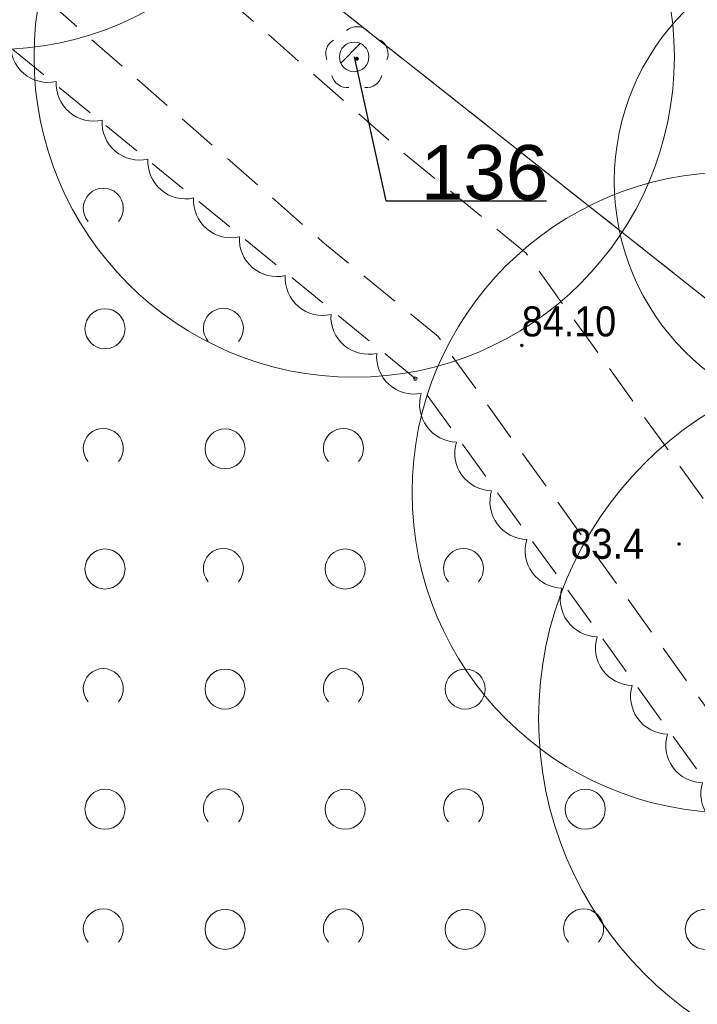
# Model space of a CAD drawing. Header units: metres. Extents: x 6540907 to 6541833, y 5893434 to 5894895.
# Tile 150 of 256: x 6541423 to 6541440, y 5893660 to 5893684. Entities that reach past the tile are written whole.
import ezdxf
from ezdxf import colors
from ezdxf.entities.mleader import LeaderData, LeaderLine
from ezdxf.enums import TextEntityAlignment as Align
from ezdxf.math import Vec2, Vec3

# ---------------------------------------------------------------- set-up
doc = ezdxf.new("R2010")
doc.units = ezdxf.units.M
doc.header["$MEASUREMENT"] = 0
for name, pattern in [('1.0_0.5', [1.5, 1, -0.5]), ('219-500', [0, 0]), ('egug-500', [1, 0.5, -0.5])]:
    doc.linetypes.add(name, pattern=pattern)
doc.layers.get('0').update_dxf_attribs({"color": 2, "linetype": 'CONTINUOUS', "lineweight": 5})
for name, color, linetype, lineweight in [('140-Punkty robocze', 251, 'CONTINUOUS', 9), ('218-kontur użytku gruntowego', 251, 'CONTINUOUS', 9), ('219-działka ewidencyjna', 152, 'CONTINUOUS', 18), ('chodnik', 251, 'CONTINUOUS', 9), ('drzewo liściaste', 251, 'CONTINUOUS', 9), ('pikieta naturalna', 251, 'CONTINUOUS', 9), ('pikieta naturalna-Atr2', 251, 'CONTINUOUS', 9), ('pikieta sztuczna', 251, 'CONTINUOUS', 9), ('pikieta sztuczna-Atr2', 251, 'CONTINUOUS', 9), ('z_g_TOPOLE_e3', 152, 'CONTINUOUS', 20), ('z_g_TOPOLE_out_E1', 12, 'CONTINUOUS', 20), ('zadrzewienie  zakrzewienie', 252, 'CONTINUOUS', 15)]:
    doc.layers.add(name, color=color, linetype=linetype, lineweight=lineweight)
doc.layers.add('z_i_masywy_grupy', color=7, linetype='CONTINUOUS', lineweight=13, true_color=0x7f926c)
doc.styles.add('Opisowy', font='arial.ttf')
doc.styles.get("Standard").update_dxf_attribs({"font": 'Arial', "width": 0.75})

# ---------------------------------------------------------------- blocks, each defined once
blk = doc.blocks.new('PW01')
at = {"linetype": 'Continuous', "lineweight": 13}
h = blk.add_hatch(color=0, dxfattribs=at)
edge = h.paths.add_edge_path()
edge.add_arc((0, 0), 0.045, 0, 360)
blk = doc.blocks.new('OTZK1')
at = {"color": 0, "linetype": 'Continuous'}
blk.add_circle((0, 0), 0.5, dxfattribs=at)
blk = doc.blocks.new('OTZK2')
at = {"color": 0, "linetype": 'Continuous'}
blk.add_arc((0, 0), 0.5, 318.85, 221.162, dxfattribs=at)
blk = doc.blocks.new('OP021')
at = {"linetype": 'Continuous', "lineweight": 13}
h = blk.add_hatch(color=0, dxfattribs=at)
edge = h.paths.add_edge_path()
edge.add_arc((0, 0), 0.05, 0, 360)
at = {"color": 0, "linetype": 'Continuous', "lineweight": 13}
for centre, start, end in [((0, 0.4), 49.272, 130.728), ((-0.38, 0.124), 121.308, 202.548), ((0.38, 0.124), 337.452, 58.692), ((-0.235, -0.324), 193.221, 274.871), ((0.235, -0.324), 265.129, 346.7789999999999)]:
    blk.add_arc(centre, 0.4, start, end, dxfattribs=at)
blk = doc.blocks.new('PIKIETA')
at = {"color": 0}
blk.add_circle((0, 0), 0.045, dxfattribs=at)
blk = doc.blocks.new('_None')
blk = doc.blocks.new('punkt')
h = blk.add_hatch()
h.set_pattern_fill('ANSI32', color=256, scale=0.2)
h.set_pattern_definition([(45, (-4781848.87, -5644337.08), (-1.347038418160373, 1.347038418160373), []), (45, (-4781847.971974, -5644337.08), (-1.347038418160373, 1.347038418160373), [])])
edge = h.paths.add_edge_path()
edge.add_arc((0, 0), 0.2429884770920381, 0, 360)
blk.add_circle((0, 0), 0.2429884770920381)

msp = doc.modelspace()

# ---------------------------------------------------------------- linework, layer by layer
at = {"layer": '218-kontur użytku gruntowego', "linetype": 'egug-500', "lineweight": 18, "flags": 128}
for points in [[(6541474.93, 5893649.98315408), (6541415.18, 5893697.22315408)], [(6541415.18, 5893697.22315408), (6541474.93, 5893649.98315408)]]:
    msp.add_lwpolyline(points, dxfattribs=at)
at = {"layer": '219-działka ewidencyjna', "linetype": '219-500', "lineweight": 18, "flags": 128}
msp.add_lwpolyline([(6541528.91, 5893607.30315408), (6541415.18, 5893697.22315408)], dxfattribs=at)
at = {"layer": 'chodnik', "linetype": '1.0_0.5', "lineweight": 18, "flags": 128}
msp.add_lwpolyline([(6541148.09, 5893710.203154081), (6541121.4, 5893696.703154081), (6541122.75, 5893694.81315408), (6541149.27, 5893707.44315408), (6541185.84, 5893721.06315408), (6541214.53, 5893724.55315408), (6541220.14, 5893724.06315408), (6541232.78, 5893720.54315408), (6541273.74, 5893698.72315408), (6541292.32, 5893691.73315408), (6541299.58, 5893690.08315408), (6541311.46, 5893689.823154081), (6541320.71, 5893691.52315408), (6541358.75, 5893703.01315408), (6541381.84, 5893702.76315408), (6541383.11, 5893702.283154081), (6541394.29, 5893699.46315408), (6541417.15, 5893690.50315408), (6541419.74, 5893688.413154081), (6541430.87, 5893678.663154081), (6541433.75, 5893676.30315408), (6541442.13, 5893664.703154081), (6541450.88, 5893651.85315408), (6541461.26, 5893638.50315408), (6541472.88, 5893627.113154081), (6541484.16, 5893618.953154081), (6541492.85, 5893614.033154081), (6541512, 5893607.15315408), (6541515.21, 5893606.55315408), (6541516.3, 5893609.15315408), (6541512.94, 5893609.993154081), (6541494.11, 5893616.77315408), (6541485.78, 5893621.47315408), (6541474.82, 5893629.413154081), (6541463.5, 5893640.50315408), (6541453.3, 5893653.613154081), (6541444.59, 5893666.42315408), (6541435.95, 5893678.38315408), (6541432.81, 5893680.953154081), (6541421.67, 5893690.71315408), (6541418.67, 5893693.12315408), (6541395.21, 5893702.323154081), (6541384.01, 5893705.14315408), (6541382.4, 5893705.76315408), (6541358.33, 5893706.01315408), (6541320.17, 5893694.50315408), (6541310.58, 5893692.44315408), (6541305.73, 5893692.42315408), (6541301.24, 5893692.62315408), (6541301.24, 5893692.62315408), (6541293.42, 5893694.87315408), (6541277.75, 5893700.703154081), (6541274.98, 5893701.48315408), (6541233.63, 5893723.15315408), (6541220.53, 5893727.12315408), (6541214.73, 5893727.19315408), (6541185.16, 5893724.01315408)], close=True, dxfattribs=at)
at = {"layer": 'z_g_TOPOLE_e3', "linetype": 'Continuous'}
msp.add_circle((6541444.15089545, 5893680.180744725), 6, dxfattribs=at)
at = {"layer": 'z_g_TOPOLE_out_E1', "linetype": 'Continuous'}
for centre, radius in [((6541422.660620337, 5893691.472608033), 8), ((6541431.652025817, 5893683.288461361), 8), ((6541441.10089545, 5893672.410744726), 8), ((6541445.26089545, 5893666.760744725), 9)]:
    msp.add_circle(centre, radius, dxfattribs=at)
at = {"layer": 'z_i_masywy_grupy', "linetype": 'Continuous'}
msp.add_lwpolyline([(6541444.750067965, 5893659.079758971, -0.5000000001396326), (6541443.871575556, 5893660.295592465, -0.5000000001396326), (6541442.993083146, 5893661.51142596, -0.5000000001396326), (6541442.114590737, 5893662.727259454, -0.5000000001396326), (6541441.236098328, 5893663.943092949, -0.5000000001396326), (6541440.357605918, 5893665.158926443, -0.5000000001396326), (6541439.479113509, 5893666.374759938, -0.5000000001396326), (6541438.6006211, 5893667.590593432, -0.5000000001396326), (6541437.72212869, 5893668.806426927, -0.5000000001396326), (6541436.843636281, 5893670.022260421, -0.5000000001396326), (6541435.965143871, 5893671.238093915, -0.4999999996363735), (6541435.086651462, 5893672.453927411, -0.5000000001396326), (6541434.208159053, 5893673.669760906, -0.4999999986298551), (6541433.329666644, 5893674.885594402, -0.4999999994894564), (6541432.217066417, 5893675.884837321, -0.4999999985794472), (6541431.073086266, 5893676.855048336, -0.4999999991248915), (6541429.929106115, 5893677.825259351, -0.5000000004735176), (6541428.785125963, 5893678.795470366, -0.5), (6541427.641145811, 5893679.76568138, -0.4999999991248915), (6541426.49716566, 5893680.735892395, -0.5000000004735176), (6541425.353185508, 5893681.70610341, -0.4999999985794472), (6541424.209205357, 5893682.676314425, -0.5), (6541423.065225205, 5893683.646525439, -0.4999999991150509)], format="xyb", dxfattribs=at)
at = {"layer": 'zadrzewienie  zakrzewienie', "linetype": '1.0_0.5', "lineweight": 18, "flags": 128}
msp.add_lwpolyline([(6541318.34, 5893663.73315408), (6541365.21, 5893661.93315408), (6541400.25, 5893649.71315408), (6541416.54, 5893642.43315408), (6541431.06, 5893618.613154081), (6541451.77, 5893599.913154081), (6541474.69, 5893569.413154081), (6541515.21, 5893606.55315408), (6541506.98, 5893607.71315408), (6541490.01, 5893614.65315408), (6541473.59, 5893625.21315408), (6541460.36, 5893637.54315408), (6541433.18, 5893675.25315408), (6541416.44, 5893688.93315408), (6541382.33, 5893701.533154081), (6541358.84, 5893701.62315408), (6541325.63, 5893691.72315408), (6541325.63, 5893691.72315408)], close=True, dxfattribs=at)

# ---------------------------------------------------------------- block references
at = {"layer": '140-Punkty robocze', "linetype": 'Continuous', "lineweight": 13}
msp.add_blockref('PIKIETA', (6541433.18, 5893675.25315408), dxfattribs=at)
at = {"layer": 'drzewo liściaste', "linetype": 'Continuous', "lineweight": 18}
msp.add_blockref('OP021', (6541431.72, 5893683.243154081), dxfattribs=at)
msp.add_blockref('OP021', (6541431.72, 5893683.243154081), dxfattribs=at)
msp.add_blockref('OP021', (6541431.72, 5893683.243154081), dxfattribs=at)
at = {"layer": 'pikieta naturalna', "linetype": 'Continuous', "lineweight": 13}
msp.add_blockref('PW01', (6541439.77, 5893671.12315408), dxfattribs=at)
at = {"layer": 'pikieta sztuczna', "linetype": 'Continuous', "lineweight": 13}
msp.add_blockref('PW01', (6541435.84, 5893676.08315408), dxfattribs=at)
at = {"layer": 'z_g_TOPOLE_out_E1', "linetype": 'Continuous', "xscale": 1.520278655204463, "yscale": 1.520278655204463, "zscale": 1.520278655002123}
msp.add_blockref('punkt', (6541431.652025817, 5893683.288461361), dxfattribs=at)
at = {"layer": 'zadrzewienie  zakrzewienie', "linetype": 'Continuous', "lineweight": 18}
for name, p in [('OTZK2', (6541425.384, 5893679.510154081)), ('OTZK2', (6541428.384, 5893676.510154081)), ('OTZK1', (6541425.426, 5893676.499154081)), ('OTZK2', (6541425.384, 5893673.510154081)), ('OTZK2', (6541431.384, 5893673.510154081)), ('OTZK1', (6541428.426, 5893673.499154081)), ('OTZK1', (6541425.426, 5893670.499154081)), ('OTZK2', (6541428.384, 5893670.510154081)), ('OTZK1', (6541431.426, 5893670.499154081)), ('OTZK2', (6541434.384, 5893670.510154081)), ('OTZK2', (6541425.384, 5893667.510154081)), ('OTZK1', (6541428.426, 5893667.499154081)), ('OTZK2', (6541431.384, 5893667.510154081)), ('OTZK1', (6541434.426, 5893667.499154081)), ('OTZK1', (6541425.426, 5893664.499154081)), ('OTZK2', (6541428.384, 5893664.510154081)), ('OTZK1', (6541431.426, 5893664.499154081)), ('OTZK2', (6541434.384, 5893664.510154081)), ('OTZK1', (6541437.426, 5893664.499154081)), ('OTZK2', (6541425.384, 5893661.510154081)), ('OTZK2', (6541431.384, 5893661.510154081)), ('OTZK2', (6541437.384, 5893661.510154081)), ('OTZK1', (6541428.426, 5893661.499154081)), ('OTZK1', (6541434.426, 5893661.499154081)), ('OTZK1', (6541440.426, 5893661.499154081))]:
    msp.add_blockref(name, p, dxfattribs=at)

# ---------------------------------------------------------------- texts
at = {"layer": 'pikieta naturalna-Atr2', "width": 0.9}
msp.add_text('83.4', height=0.75, dxfattribs=at).set_placement((6541437.06, 5893670.75315408))
at = {"layer": 'pikieta sztuczna-Atr2', "width": 0.9}
msp.add_text('84.10', height=0.75, dxfattribs=at).set_placement((6541435.84, 5893676.08315408), align=Align.BOTTOM_LEFT)

# ---------------------------------------------------------------- leaders
at = {"layer": 'z_g_TOPOLE_out_E1', "linetype": 'Continuous'}
ml = msp.add_multileader_mtext('Standard', dxfattribs=at)
ml.set_content('136', color=256, style='Opisowy')
ml.set_leader_properties()
ml.set_arrow_properties(name='NONE')
ml.build(insert=Vec2(0, 0))
ml.multileader.update_dxf_attribs({"has_dogleg": 0, "text_left_attachment_type": 6, "text_right_attachment_type": 5, "text_top_attachment_type": 0, "text_bottom_attachment_type": 0, "dogleg_length": 1.91433062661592, "arrow_head_size": 7.005444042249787})
ctx = ml.context
ctx.base_point, ctx.char_height, ctx.arrow_head_size, ctx.landing_gap_size, ctx.plane_origin, ctx.plane_x_axis, ctx.plane_y_axis = Vec3(6541432.440684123, 5893679.696059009), 1.368250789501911, 7.005444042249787, 0.8756805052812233, Vec3(6541425.06956525, 5893675.311995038), Vec3(1, -1.49998432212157e-15), Vec3(1.49998432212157e-15, 1)
ctx.left_attachment, ctx.right_attachment, ctx.attachment_type = 6, 5, 2
notes = []
notes.append((ctx, [(1, (1, 1, 0), (6541429.400126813, 5893679.696059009), (1, -1.49998432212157e-15), 3.040557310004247, [(0, [(6541431.652025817, 5893683.288461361), (6541432.440684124, 5893679.696059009), (6541432.440684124, 5893679.696059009), (6541432.440684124, 5893679.696059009), (6541432.440684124, 5893679.696059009), (6541432.440684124, 5893679.696059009), (6541432.440684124, 5893679.696059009), (6541432.440684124, 5893679.696059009), (6541432.440684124, 5893679.696059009), (6541432.440684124, 5893679.696059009), (6541432.440684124, 5893679.696059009), (6541432.440684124, 5893679.696059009), (6541432.440684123, 5893679.696059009), (6541432.440684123, 5893679.696059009), (6541432.440684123, 5893679.696059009), (6541432.440684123, 5893679.696059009), (6541432.440684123, 5893679.696059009), (6541432.440684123, 5893679.696059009), (6541432.440684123, 5893679.696059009), (6541432.440684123, 5893679.696059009), (6541432.440684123, 5893679.696059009), (6541432.440684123, 5893679.696059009), (6541432.440684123, 5893679.696059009), (6541432.440684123, 5893679.696059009), (6541432.440684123, 5893679.696059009), (6541432.440684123, 5893679.696059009), (6541432.440684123, 5893679.696059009), (6541432.440684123, 5893679.696059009), (6541432.440684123, 5893679.696059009), (6541432.440684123, 5893679.696059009), (6541432.440684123, 5893679.696059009), (6541432.440684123, 5893679.696059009), (6541432.440684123, 5893679.696059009), (6541432.440684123, 5893679.696059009), (6541432.440684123, 5893679.696059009), (6541432.440684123, 5893679.696059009), (6541432.440684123, 5893679.696059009), (6541432.440684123, 5893679.696059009), (6541432.440684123, 5893679.696059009), (6541432.440684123, 5893679.696059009), (6541432.440684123, 5893679.696059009), (6541432.440684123, 5893679.696059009), (6541432.440684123, 5893679.696059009), (6541432.440684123, 5893679.696059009), (6541432.440684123, 5893679.696059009), (6541432.440684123, 5893679.696059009), (6541432.440684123, 5893679.696059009), (6541432.440684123, 5893679.696059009), (6541432.440684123, 5893679.696059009), (6541432.440684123, 5893679.696059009), (6541432.440684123, 5893679.696059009), (6541432.440684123, 5893679.696059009), (6541432.440684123, 5893679.696059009), (6541432.440684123, 5893679.696059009), (6541432.440684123, 5893679.696059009), (6541432.440684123, 5893679.696059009), (6541432.440684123, 5893679.696059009), (6541432.440684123, 5893679.696059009), (6541432.440684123, 5893679.696059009), (6541432.440684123, 5893679.696059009), (6541432.440684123, 5893679.696059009), (6541432.440684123, 5893679.696059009), (6541432.440684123, 5893679.696059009), (6541432.440684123, 5893679.696059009), (6541432.440684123, 5893679.696059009), (6541432.440684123, 5893679.696059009), (6541432.440684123, 5893679.696059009), (6541432.440684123, 5893679.696059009), (6541432.440684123, 5893679.696059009), (6541432.440684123, 5893679.696059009), (6541432.440684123, 5893679.696059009), (6541432.440684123, 5893679.696059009), (6541432.440684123, 5893679.696059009), (6541432.440684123, 5893679.696059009), (6541432.440684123, 5893679.696059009), (6541432.440684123, 5893679.696059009), (6541432.440684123, 5893679.696059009), (6541432.440684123, 5893679.696059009), (6541432.440684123, 5893679.696059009), (6541432.440684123, 5893679.696059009), (6541432.440684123, 5893679.696059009), (6541432.440684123, 5893679.696059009), (6541432.440684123, 5893679.696059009), (6541432.440684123, 5893679.696059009), (6541432.440684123, 5893679.696059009), (6541432.440684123, 5893679.696059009), (6541432.440684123, 5893679.696059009), (6541432.440684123, 5893679.696059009), (6541432.440684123, 5893679.696059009), (6541432.440684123, 5893679.696059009), (6541432.440684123, 5893679.696059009), (6541432.440684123, 5893679.696059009), (6541432.440684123, 5893679.696059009), (6541432.440684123, 5893679.696059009), (6541432.440684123, 5893679.696059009), (6541432.440684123, 5893679.696059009), (6541432.440684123, 5893679.696059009), (6541432.440684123, 5893679.696059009), (6541432.440684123, 5893679.696059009), (6541432.440684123, 5893679.696059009), (6541432.440684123, 5893679.696059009), (6541432.440684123, 5893679.696059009), (6541432.440684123, 5893679.696059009), (6541432.440684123, 5893679.696059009), (6541432.440684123, 5893679.696059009), (6541432.440684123, 5893679.696059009), (6541432.440684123, 5893679.696059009), (6541432.440684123, 5893679.696059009), (6541432.440684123, 5893679.696059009), (6541432.440684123, 5893679.696059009), (6541432.440684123, 5893679.696059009), (6541432.440684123, 5893679.696059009), (6541432.440684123, 5893679.696059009), (6541432.440684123, 5893679.696059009), (6541432.440684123, 5893679.696059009), (6541432.440684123, 5893679.696059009), (6541432.440684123, 5893679.696059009), (6541432.440684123, 5893679.696059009), (6541432.440684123, 5893679.696059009), (6541432.440684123, 5893679.696059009), (6541432.440684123, 5893679.696059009), (6541432.440684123, 5893679.696059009), (6541432.440684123, 5893679.696059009), (6541432.440684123, 5893679.696059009), (6541432.440684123, 5893679.696059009), (6541432.440684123, 5893679.696059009), (6541432.440684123, 5893679.696059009), (6541432.440684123, 5893679.696059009)], 256, [])])]))
ctx.mtext.insert, ctx.mtext.text_direction, ctx.mtext.rotation, ctx.mtext.flow_direction = Vec3(6541433.316364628, 5893681.088576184), Vec3(1, -1.49998432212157e-15), -1.49998432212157e-15, 5
ml = msp.add_multileader_mtext('Standard', dxfattribs=at)
ml.set_content('138', color=256, style='Opisowy')
ml.set_leader_properties()
ml.set_arrow_properties(name='NONE')
ml.build(insert=Vec2(0, 0))
ml.multileader.update_dxf_attribs({"has_dogleg": 0, "text_left_attachment_type": 6, "text_right_attachment_type": 5, "text_top_attachment_type": 0, "text_bottom_attachment_type": 0, "dogleg_length": 1.91433062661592, "arrow_head_size": 7.005444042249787})
ctx = ml.context
ctx.base_point, ctx.char_height, ctx.arrow_head_size, ctx.landing_gap_size, ctx.plane_origin, ctx.plane_x_axis, ctx.plane_y_axis = Vec3(6541441.889553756, 5893668.818342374), 1.368250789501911, 7.005444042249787, 0.8756805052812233, Vec3(6541434.518434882, 5893664.434278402), Vec3(1, -1.49998432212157e-15), Vec3(1.49998432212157e-15, 1)
ctx.left_attachment, ctx.right_attachment, ctx.attachment_type = 6, 5, 2
notes.append((ctx, [(1, (1, 1, 0), (6541438.848996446, 5893668.818342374), (1, -1.49998432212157e-15), 3.040557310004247, [(0, [(6541441.10089545, 5893672.410744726), (6541441.889553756, 5893668.818342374), (6541441.889553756, 5893668.818342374), (6541441.889553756, 5893668.818342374), (6541441.889553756, 5893668.818342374), (6541441.889553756, 5893668.818342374), (6541441.889553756, 5893668.818342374), (6541441.889553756, 5893668.818342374), (6541441.889553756, 5893668.818342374), (6541441.889553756, 5893668.818342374), (6541441.889553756, 5893668.818342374), (6541441.889553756, 5893668.818342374), (6541441.889553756, 5893668.818342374), (6541441.889553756, 5893668.818342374), (6541441.889553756, 5893668.818342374), (6541441.889553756, 5893668.818342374), (6541441.889553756, 5893668.818342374), (6541441.889553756, 5893668.818342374), (6541441.889553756, 5893668.818342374), (6541441.889553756, 5893668.818342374), (6541441.889553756, 5893668.818342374), (6541441.889553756, 5893668.818342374), (6541441.889553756, 5893668.818342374), (6541441.889553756, 5893668.818342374), (6541441.889553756, 5893668.818342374), (6541441.889553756, 5893668.818342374), (6541441.889553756, 5893668.818342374), (6541441.889553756, 5893668.818342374), (6541441.889553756, 5893668.818342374), (6541441.889553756, 5893668.818342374), (6541441.889553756, 5893668.818342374), (6541441.889553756, 5893668.818342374), (6541441.889553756, 5893668.818342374), (6541441.889553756, 5893668.818342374), (6541441.889553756, 5893668.818342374), (6541441.889553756, 5893668.818342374), (6541441.889553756, 5893668.818342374), (6541441.889553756, 5893668.818342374), (6541441.889553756, 5893668.818342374), (6541441.889553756, 5893668.818342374), (6541441.889553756, 5893668.818342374), (6541441.889553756, 5893668.818342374), (6541441.889553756, 5893668.818342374), (6541441.889553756, 5893668.818342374), (6541441.889553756, 5893668.818342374), (6541441.889553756, 5893668.818342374), (6541441.889553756, 5893668.818342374), (6541441.889553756, 5893668.818342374), (6541441.889553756, 5893668.818342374), (6541441.889553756, 5893668.818342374), (6541441.889553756, 5893668.818342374), (6541441.889553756, 5893668.818342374), (6541441.889553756, 5893668.818342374), (6541441.889553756, 5893668.818342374), (6541441.889553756, 5893668.818342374), (6541441.889553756, 5893668.818342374), (6541441.889553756, 5893668.818342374), (6541441.889553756, 5893668.818342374), (6541441.889553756, 5893668.818342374), (6541441.889553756, 5893668.818342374), (6541441.889553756, 5893668.818342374), (6541441.889553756, 5893668.818342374), (6541441.889553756, 5893668.818342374), (6541441.889553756, 5893668.818342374), (6541441.889553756, 5893668.818342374), (6541441.889553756, 5893668.818342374), (6541441.889553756, 5893668.818342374), (6541441.889553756, 5893668.818342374), (6541441.889553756, 5893668.818342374), (6541441.889553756, 5893668.818342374), (6541441.889553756, 5893668.818342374), (6541441.889553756, 5893668.818342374), (6541441.889553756, 5893668.818342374), (6541441.889553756, 5893668.818342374), (6541441.889553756, 5893668.818342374), (6541441.889553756, 5893668.818342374), (6541441.889553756, 5893668.818342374), (6541441.889553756, 5893668.818342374), (6541441.889553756, 5893668.818342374), (6541441.889553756, 5893668.818342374), (6541441.889553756, 5893668.818342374), (6541441.889553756, 5893668.818342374), (6541441.889553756, 5893668.818342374), (6541441.889553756, 5893668.818342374), (6541441.889553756, 5893668.818342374), (6541441.889553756, 5893668.818342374), (6541441.889553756, 5893668.818342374), (6541441.889553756, 5893668.818342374), (6541441.889553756, 5893668.818342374), (6541441.889553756, 5893668.818342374), (6541441.889553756, 5893668.818342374), (6541441.889553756, 5893668.818342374), (6541441.889553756, 5893668.818342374), (6541441.889553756, 5893668.818342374), (6541441.889553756, 5893668.818342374), (6541441.889553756, 5893668.818342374), (6541441.889553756, 5893668.818342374), (6541441.889553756, 5893668.818342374), (6541441.889553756, 5893668.818342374), (6541441.889553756, 5893668.818342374), (6541441.889553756, 5893668.818342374), (6541441.889553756, 5893668.818342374), (6541441.889553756, 5893668.818342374), (6541441.889553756, 5893668.818342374), (6541441.889553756, 5893668.818342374), (6541441.889553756, 5893668.818342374), (6541441.889553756, 5893668.818342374), (6541441.889553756, 5893668.818342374), (6541441.889553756, 5893668.818342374), (6541441.889553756, 5893668.818342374), (6541441.889553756, 5893668.818342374), (6541441.889553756, 5893668.818342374), (6541441.889553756, 5893668.818342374), (6541441.889553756, 5893668.818342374), (6541441.889553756, 5893668.818342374), (6541441.889553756, 5893668.818342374), (6541441.889553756, 5893668.818342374), (6541441.889553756, 5893668.818342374), (6541441.889553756, 5893668.818342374), (6541441.889553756, 5893668.818342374), (6541441.889553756, 5893668.818342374), (6541441.889553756, 5893668.818342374), (6541441.889553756, 5893668.818342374), (6541441.889553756, 5893668.818342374), (6541441.889553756, 5893668.818342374), (6541441.889553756, 5893668.818342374), (6541441.889553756, 5893668.818342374), (6541441.889553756, 5893668.818342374)], 256, [])])]))
ctx.mtext.insert, ctx.mtext.text_direction, ctx.mtext.rotation, ctx.mtext.flow_direction = Vec3(6541442.765234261, 5893670.210859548), Vec3(1, -1.49998432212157e-15), -1.49998432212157e-15, 5
for ctx, leaders in notes:
    for number, flags, end, landing, length, lines in leaders:
        leader = LeaderData()
        leader.index, (leader.has_last_leader_line, leader.has_dogleg_vector, leader.attachment_direction) = number, flags
        leader.last_leader_point, leader.dogleg_vector, leader.dogleg_length = Vec3(end), Vec3(landing), length
        for number, points, colour, breaks in lines:
            line = LeaderLine()
            line.index, line.vertices, line.color, line.breaks = number, Vec3.list(points), colors.encode_raw_color(colour), breaks
            leader.lines.append(line)
        ctx.leaders.append(leader)

doc.saveas('drawing.dxf')
